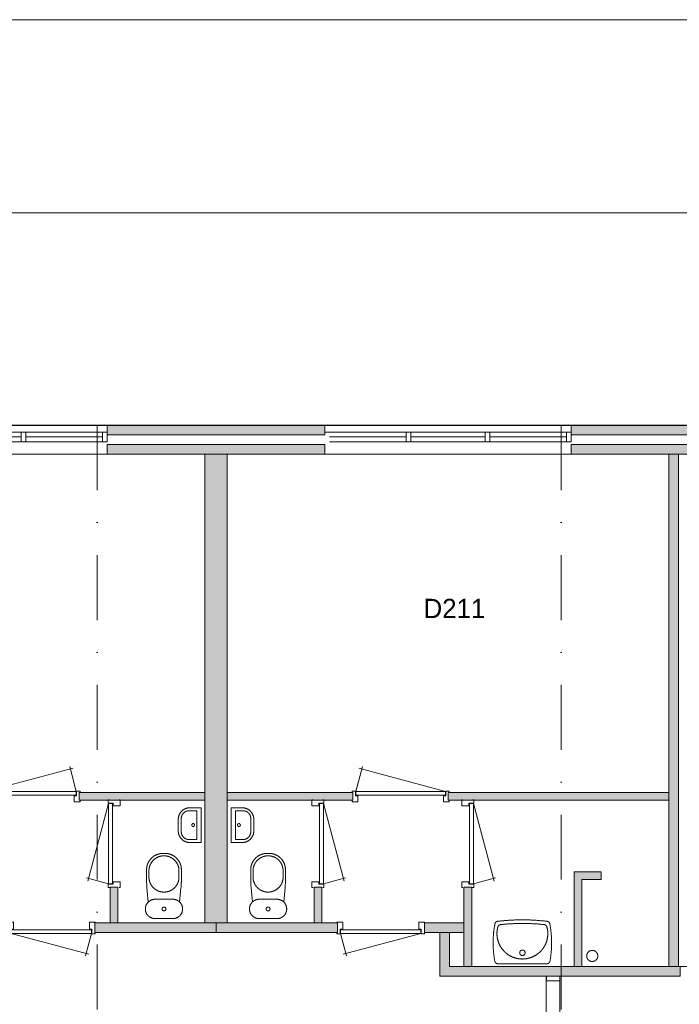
# Model space of a CAD drawing. Header units: millimetres. Extents: x 1701 to 85660, y 0 to 59400.
# Tile 11 of 17: x 16586 to 23409, y 49182 to 59371. Entities that reach past the tile are written whole.
import ezdxf
from ezdxf.enums import TextEntityAlignment as Align
from ezdxf.xclip import XClip

# ---------------------------------------------------------------- set-up
doc = ezdxf.new("R2010")
doc.units = ezdxf.units.MM
doc.header["$PDMODE"] = 3
doc.header["$PDSIZE"] = 1
doc.linetypes.add('DGN1', pattern=[504.6, 0, -504.6])
doc.linetypes.add('DGN4', pattern=[1343.35376, 671.67688, -335.83844, 0, -335.83844])
for name, color, linetype in [('1', 7, 'Continuous'), ('16', 7, 'Continuous'), ('17', 7, 'Continuous'), ('30', 7, 'Continuous'), ('31', 7, 'Continuous'), ('32', 7, 'Continuous'), ('33', 7, 'Continuous'), ('40', 7, 'Continuous'), ('48', 7, 'Continuous'), ('56', 7, 'Continuous'), ('58', 7, 'Continuous'), ('62', 7, 'Continuous')]:
    doc.layers.add(name, color=color, linetype=linetype)
doc.styles.add('dgn003', font='dgn003.shx')
doc.styles.get("Standard").update_dxf_attribs({"font": 'arial.ttf'})
doc.dimstyles.get("Standard").update_dxf_attribs({"dimtxt": 0.18, "dimasz": 0.18, "dimexe": 0.18, "dimexo": 0.0625, "dimgap": 0.09, "dimtad": 0, "dimtih": 1, "dimtoh": 1, "dimdec": 4, "dimzin": 0, "dimdsep": 46, "dimtxsty": 'Standard', "dimcen": 0.09, "dimadec": 0, "dimazin": 0, "dimtfac": 1, "dimtdec": 4, "dimtofl": 0, "dimtmove": 0, "dimatfit": 3, "dimfxl": 1, "dimtolj": 1, "dimtzin": 0, "dimarcsym": 0})

# ---------------------------------------------------------------- blocks, each defined once
blk = doc.blocks.new('930L0943')
at = {"layer": '33', "color": 1, "linetype": 'Continuous', "lineweight": 0}
for p, q in [((38, 98), (936.3100000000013, 338.6999999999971)), ((968, 98), (899.5600000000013, 353.4399999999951))]:
    blk.add_line(p, q, dxfattribs=at)
at = {"layer": '33', "color": 92, "linetype": 'Continuous', "lineweight": 13, "true_color": 0x00e100, "flags": 128}
for points in [[(0, 90), (0, 101), (35, 101), (35, 51), (60, 51), (60, -11), (0, -11), (0, 0)], [(1006, 90), (1006, 101), (971, 101), (971, 51), (946, 51), (946, -11), (1006, -11), (1006, 0)]]:
    blk.add_lwpolyline(points, dxfattribs=at)
at = {"layer": '33', "color": 2, "linetype": 'Continuous', "lineweight": 13, "true_color": 0xf0f000, "flags": 128}
blk.add_lwpolyline([(968, 98), (38, 98), (38, 58), (968, 58), (968, 98)], dxfattribs=at)
blk = doc.blocks.new('CLOS0242')
at = {"layer": '40', "color": 7, "linetype": 'Continuous', "lineweight": 0}
for p, q in [((-1.069999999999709, 670), (0.7900000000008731, 670)), ((-155, 527.7900000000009), (-155, 435.5400000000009)), ((155, 527.7900000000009), (155, 435.8400000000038)), ((-92.5, 220), (92.5, 220))]:
    blk.add_line(p, q, dxfattribs=at)
at = {"layer": '40', "color": 7, "linetype": 'Continuous', "lineweight": 0, "flags": 128}
for points in [[(-175.6699999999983, 338.3000000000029), (-162, 191.9000000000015), (-161.9969817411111, 191.8999723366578, 0.6743332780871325), (-92.49649440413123, 19.99946983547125), (-92.5, 20), (92.5, 20), (92.50350559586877, 19.99946983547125, 0.6743332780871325), (162.003992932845, 191.8999723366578), (162, 191.9000000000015), (175.6700000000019, 338.3000000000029), (175.6706047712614, 338.2957268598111, 0.02328519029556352), (180.0035055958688, 431.2851220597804), (180, 431.2900000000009), (180, 525), (180.0035055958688, 524.9994698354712, 0.414213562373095), (10.00350559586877, 694.9994698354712), (10, 695), (-10, 695), (-9.996494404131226, 694.9994698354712, 0.414213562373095), (-179.9964944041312, 524.9994698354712), (-180, 525), (-180, 431.2900000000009), (-179.9964944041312, 431.2853820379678, 0.02328532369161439), (-175.6699999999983, 338.3000000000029)], [(-161.9965773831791, 191.9003631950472, -0.19450385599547), (-92.49649440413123, 219.9994698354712)], [(92.50350559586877, 219.9994698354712, -0.19450385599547), (162.0035885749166, 191.9003631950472)]]:
    blk.add_lwpolyline(points, format="xyb", dxfattribs=at)
at = {"layer": '40', "color": 7, "linetype": 'Continuous', "lineweight": 0}
blk.add_circle((0.003505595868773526, 119.9994698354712), 20, dxfattribs=at)
for centre, start, end in [((0.003505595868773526, 514.4294698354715), 4.925902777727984, 175.074097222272), ((0.003505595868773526, 450.0094698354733), 184.9263499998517, 355.0736472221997)]:
    blk.add_arc(centre, 155.5746026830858, start, end, dxfattribs=at)
blk = doc.blocks.new('830R10128')
at = {"layer": '33', "color": 1, "linetype": 'Continuous', "lineweight": 0}
for p, q in [((-108, 868), (-322.8199999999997, 66.27999999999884)), ((-108, 38), (-336.869999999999, 99.31999999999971))]:
    blk.add_line(p, q, dxfattribs=at)
at = {"layer": '33', "color": 92, "linetype": 'Continuous', "lineweight": 13, "true_color": 0x00e100, "flags": 128}
for points in [[(-100, 906), (-111, 906), (-111, 871), (-61, 871), (-61, 846), (11, 846), (11, 906), (0, 906)], [(-100, 0), (-111, 0), (-111, 35), (-61, 35), (-61, 60), (11, 60), (11, 0), (0, 0)]]:
    blk.add_lwpolyline(points, dxfattribs=at)
at = {"layer": '33', "color": 2, "linetype": 'Continuous', "lineweight": 13, "true_color": 0xf0f000, "flags": 128}
blk.add_lwpolyline([(-108, 868), (-108, 38), (-68, 38), (-68, 868), (-108, 868)], dxfattribs=at)
blk = doc.blocks.new('830R10129')
at = {"layer": '33', "color": 1, "linetype": 'Continuous', "lineweight": 0}
for p, q in [((-868, -108), (-66.28000000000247, -322.8199999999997)), ((-38, -108), (-99.31999999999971, -336.8700000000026))]:
    blk.add_line(p, q, dxfattribs=at)
at = {"layer": '33', "color": 92, "linetype": 'Continuous', "lineweight": 13, "true_color": 0x00e100, "flags": 128}
for points in [[(-906, -100), (-906, -111), (-871, -111), (-871, -61), (-846, -61), (-846, 11), (-906, 11), (-906, 0)], [(0, -100), (0, -111), (-35, -111), (-35, -61), (-60, -61), (-60, 11), (0, 11), (0, 0)]]:
    blk.add_lwpolyline(points, dxfattribs=at)
at = {"layer": '33', "color": 2, "linetype": 'Continuous', "lineweight": 13, "true_color": 0xf0f000, "flags": 128}
blk.add_lwpolyline([(-868, -108), (-38, -108), (-38, -68), (-868, -68), (-868, -108)], dxfattribs=at)
blk = doc.blocks.new('830R10139')
at = {"layer": '33', "color": 1, "linetype": 'Continuous', "lineweight": 0}
for p, q in [((108, 868), (322.8199999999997, 66.27999999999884)), ((108, 38), (336.869999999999, 99.31999999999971))]:
    blk.add_line(p, q, dxfattribs=at)
at = {"layer": '33', "color": 92, "linetype": 'Continuous', "lineweight": 13, "true_color": 0x00e100, "flags": 128}
for points in [[(100, 906), (111, 906), (111, 871), (61, 871), (61, 846), (-11, 846), (-11, 906), (0, 906)], [(100, 0), (111, 0), (111, 35), (61, 35), (61, 60), (-11, 60), (-11, 0), (0, 0)]]:
    blk.add_lwpolyline(points, dxfattribs=at)
at = {"layer": '33', "color": 2, "linetype": 'Continuous', "lineweight": 13, "true_color": 0xf0f000, "flags": 128}
blk.add_lwpolyline([(108, 868), (108, 38), (68, 38), (68, 868), (108, 868)], dxfattribs=at)
blk = doc.blocks.new('930L0947')
at = {"layer": '33', "color": 1, "linetype": 'Continuous', "lineweight": 0}
for p, q in [((-968, 98), (-899.5600000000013, 353.4399999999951)), ((-38, 98), (-936.3100000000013, 338.6999999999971))]:
    blk.add_line(p, q, dxfattribs=at)
at = {"layer": '33', "color": 92, "linetype": 'Continuous', "lineweight": 13, "true_color": 0x00e100, "flags": 128}
for points in [[(-1006, 90), (-1006, 101), (-971, 101), (-971, 51), (-946, 51), (-946, -11), (-1006, -11), (-1006, 0)], [(0, 90), (0, 101), (-35, 101), (-35, 51), (-60, 51), (-60, -11), (0, -11), (0, 0)]]:
    blk.add_lwpolyline(points, dxfattribs=at)
at = {"layer": '33', "color": 2, "linetype": 'Continuous', "lineweight": 13, "true_color": 0xf0f000, "flags": 128}
blk.add_lwpolyline([(-968, 98), (-38, 98), (-38, 58), (-968, 58), (-968, 98)], dxfattribs=at)
blk = doc.blocks.new('830R10140')
at = {"layer": '33', "color": 1, "linetype": 'Continuous', "lineweight": 0}
for p, q in [((108, 868), (322.8199999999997, 66.27999999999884)), ((108, 38), (336.869999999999, 99.31999999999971))]:
    blk.add_line(p, q, dxfattribs=at)
at = {"layer": '33', "color": 92, "linetype": 'Continuous', "lineweight": 13, "true_color": 0x00e100, "flags": 128}
for points in [[(100, 906), (111, 906), (111, 871), (61, 871), (61, 846), (-11, 846), (-11, 906), (0, 906)], [(100, 0), (111, 0), (111, 35), (61, 35), (61, 60), (-11, 60), (-11, 0), (0, 0)]]:
    blk.add_lwpolyline(points, dxfattribs=at)
at = {"layer": '33', "color": 2, "linetype": 'Continuous', "lineweight": 13, "true_color": 0xf0f000, "flags": 128}
blk.add_lwpolyline([(108, 868), (108, 38), (68, 38), (68, 868), (108, 868)], dxfattribs=at)
blk = doc.blocks.new('CLOS0246')
at = {"layer": '40', "color": 7, "linetype": 'Continuous', "lineweight": 0}
for p, q in [((1.069999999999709, 670), (-0.7900000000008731, 670)), ((-155, 527.7900000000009), (-155, 435.8400000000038)), ((155, 527.7900000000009), (155, 435.5400000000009)), ((92.5, 220), (-92.5, 220))]:
    blk.add_line(p, q, dxfattribs=at)
at = {"layer": '40', "color": 7, "linetype": 'Continuous', "lineweight": 0, "flags": 128}
for points in [[(175.6700000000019, 338.3000000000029), (162, 191.9000000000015), (161.9993770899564, 191.8999723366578, -0.6743332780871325), (92.49888975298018, 19.99946983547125), (92.5, 20), (-92.5, 20), (-92.50111024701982, 19.99946983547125, -0.6743332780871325), (-162.001597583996, 191.8999723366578), (-162, 191.9000000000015), (-175.6699999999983, 338.3000000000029), (-175.6682094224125, 338.2957268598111, -0.02328519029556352), (-180.0011102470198, 431.2851220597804), (-180, 431.2900000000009), (-180, 525), (-180.0011102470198, 524.9994698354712, -0.414213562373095), (-10.00111024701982, 694.9994698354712), (-10, 695), (10, 695), (9.998889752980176, 694.9994698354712, -0.414213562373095), (179.9988897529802, 524.9994698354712), (180, 525), (180, 431.2900000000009), (179.9988897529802, 431.2853820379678, -0.02328532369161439), (175.6700000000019, 338.3000000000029)], [(-155.0011103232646, 527.7882488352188, -0.9175214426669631), (154.9988898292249, 527.7882488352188)], [(154.9987855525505, 436.6494809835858, -0.9175142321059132), (-155.0010053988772, 436.6494734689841)]]:
    blk.add_lwpolyline(points, format="xyb", dxfattribs=at)
at = {"layer": '40', "color": 7, "linetype": 'Continuous', "lineweight": 0}
blk.add_circle((-0.001110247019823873, 119.9994698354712), 20, dxfattribs=at)
for centre, start, end in [((-92.50111024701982, 119.9994698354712), 90, 134.0272833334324), ((92.49888975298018, 119.9994698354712), 45.97271666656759, 90)]:
    blk.add_arc(centre, 99.99999999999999, start, end, dxfattribs=at)
blk = doc.blocks.new('WT0147')
at = {"layer": '40', "color": 7, "linetype": 'Continuous', "lineweight": 0}
blk.add_line((253.1599999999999, 20), (-253.1599999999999, 20), dxfattribs=at)
blk.add_circle((-0.001319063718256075, 133.308109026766), 28.05539163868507, dxfattribs=at)
for centre, radius, start, end in [((765.8116759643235, 236.4983288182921), 1068.364752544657, 169.4486083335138, 190.2016916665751), ((-252.0246462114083, 426.2082318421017), 33, 96.857511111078, 169.6544944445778), ((-0.001319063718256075, -1669.429711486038), 2143.737820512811, 83.142488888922, 96.85750833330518), ((-222.1633387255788, 392.1839101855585), 33, 96.04175833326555, 164.8666611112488), ((-0.001319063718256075, -1706.829711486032), 2143.737820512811, 83.95824166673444, 96.04175833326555), ((222.1607005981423, 392.1839101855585), 33, 15.13333888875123, 83.95824166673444), ((252.0220080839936, 426.2082318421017), 33, 10.34550833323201, 83.14249166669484), ((-765.8143140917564, 236.4983288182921), 1068.36475254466, 349.7983083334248, 10.55139166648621), ((-0.001319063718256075, 332.1012908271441), 263.1431818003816, 164.8666611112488, 15.13333888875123), ((-253.1642489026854, 53.00810902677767), 33, 190.0026666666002, 270), ((253.1616107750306, 53.00810902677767), 33, 270, 349.9973333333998)]:
    blk.add_arc(centre, radius, start, end, dxfattribs=at)
blk = doc.blocks.new('830R10144')
at = {"layer": '33', "color": 1, "linetype": 'Continuous', "lineweight": 0}
for p, q in [((38, -108), (99.31999999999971, -336.8700000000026)), ((868, -108), (66.28000000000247, -322.8199999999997))]:
    blk.add_line(p, q, dxfattribs=at)
at = {"layer": '33', "color": 92, "linetype": 'Continuous', "lineweight": 13, "true_color": 0x00e100, "flags": 128}
for points in [[(0, -100), (0, -111), (35, -111), (35, -61), (60, -61), (60, 11), (0, 11), (0, 0)], [(906, -100), (906, -111), (871, -111), (871, -61), (846, -61), (846, 11), (906, 11), (906, 0)]]:
    blk.add_lwpolyline(points, dxfattribs=at)
at = {"layer": '33', "color": 2, "linetype": 'Continuous', "lineweight": 13, "true_color": 0xf0f000, "flags": 128}
blk.add_lwpolyline([(868, -108), (38, -108), (38, -68), (868, -68), (868, -108)], dxfattribs=at)
blk = doc.blocks.new('FT0146')
at = {"layer": '40', "color": 7, "linetype": 'Continuous', "lineweight": 0}
for p, q in [((-64.63000000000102, 148.8900000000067), (-143.9799999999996, 148.8900000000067)), ((-64.63000000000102, -148.8899999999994), (-64.63000000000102, 148.8900000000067)), ((-20, -180), (-20, 180)), ((-135.0900000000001, -180), (-20, -180))]:
    blk.add_line(p, q, dxfattribs=at)
at = {"layer": '40', "color": 7, "linetype": 'Continuous', "lineweight": 0, "flags": 128}
for points in [[(-255.0861231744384, 60.00261425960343, -0.414213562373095), (-135.0861231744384, 180.0026142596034)], [(-223.9761231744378, 68.89261425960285, -0.414213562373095), (-143.9761231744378, 148.8926142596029)]]:
    blk.add_lwpolyline(points, format="xyb", dxfattribs=at)
for points in [[(-20, 180), (-135.0900000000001, 180)], [(-255.0900000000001, 60), (-255.0900000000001, -60)], [(-223.9799999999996, 68.8900000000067), (-223.9799999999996, -68.88999999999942)], [(-143.9799999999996, -148.8899999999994), (-64.63000000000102, -148.8899999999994)]]:
    blk.add_lwpolyline(points, dxfattribs=at)
at = {"layer": '40', "color": 7, "linetype": 'Continuous', "lineweight": 0}
blk.add_circle((-101.1331453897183, 0.9488904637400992), 15.1404192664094, dxfattribs=at)
for centre, radius in [((-135.0861231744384, -59.99738574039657), 120), ((-143.9761231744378, -68.88738574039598), 80)]:
    blk.add_arc(centre, radius, 180, 270, dxfattribs=at)
blk = doc.blocks.new('FT0147')
at = {"layer": '40', "color": 7, "linetype": 'Continuous', "lineweight": 0}
for p, q in [((20, -180), (20, 180)), ((64.62999999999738, -148.8899999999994), (64.62999999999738, 148.8900000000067)), ((64.62999999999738, 148.8900000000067), (143.9799999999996, 148.8900000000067)), ((135.0899999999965, -180), (20, -180))]:
    blk.add_line(p, q, dxfattribs=at)
at = {"layer": '40', "color": 7, "linetype": 'Continuous', "lineweight": 0, "flags": 128}
for points in [[(20, 180), (135.0899999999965, 180)], [(223.9799999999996, 68.8900000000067), (223.9799999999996, -68.88999999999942)], [(255.0899999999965, 60), (255.0899999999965, -60)], [(143.9799999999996, -148.8899999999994), (64.62999999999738, -148.8899999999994)]]:
    blk.add_lwpolyline(points, dxfattribs=at)
for points in [[(255.0885185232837, -59.99738574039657, -0.414213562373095), (135.0885185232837, -179.9973857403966)], [(223.9785185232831, -68.88738574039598, -0.414213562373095), (143.9785185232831, -148.887385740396)]]:
    blk.add_lwpolyline(points, format="xyb", dxfattribs=at)
at = {"layer": '40', "color": 7, "linetype": 'Continuous', "lineweight": 0}
blk.add_circle((101.1355407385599, 0.9488904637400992), 15.1404192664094, dxfattribs=at)
for centre, radius in [((135.0885185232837, 60.00261425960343), 120), ((143.9785185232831, 68.89261425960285), 80)]:
    blk.add_arc(centre, radius, 0, 90, dxfattribs=at)
blk = doc.blocks.new('_DotSmall')
at = {"color": 0, "linetype": 'ByBlock', "const_width": 0.5}
blk.add_lwpolyline([(-0.0625, 0, 1), (0.0625, 0, 1)], format="xyb", close=True, dxfattribs=at)
blk = doc.blocks.new('*D15478')
at = {"layer": '58', "color": 3, "linetype": 'Continuous', "lineweight": 0, "transparency": 16777216}
blk.add_line((21004.76, 50907.77), (23554.76, 50907.77), dxfattribs=at)
at = {"layer": 'Defpoints', "color": 0, "linetype": 'Continuous', "transparency": 16777216}
for p in [(23554.76, 50907.77), (21004.76, 48907.77), (23554.76, 48907.77)]:
    blk.add_point(p, dxfattribs=at)
at = {"layer": '58', "color": 3, "linetype": 'Continuous', "lineweight": 0, "transparency": 16777216, "xscale": 1080, "yscale": 1080, "zscale": 1080, "rotation": 180}
blk.add_blockref('_DotSmall', (21004.76, 50907.77), dxfattribs=at)
at = {"layer": '58', "color": 3, "linetype": 'Continuous', "lineweight": 0, "transparency": 16777216, "xscale": 1080, "yscale": 1080, "zscale": 1080}
blk.add_blockref('_DotSmall', (23554.76, 50907.77), dxfattribs=at)
at = {"layer": '58', "color": 3, "linetype": 'Continuous', "lineweight": 0, "transparency": 16777216, "insert": (22279.76, 51109.88459754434), "char_height": 200, "attachment_point": 5, "style": 'dgn003'}
blk.add_mtext('\\A1;2550', dxfattribs=at)
blk = doc.blocks.new('*D15480')
at = {"layer": '58', "color": 3, "linetype": 'Continuous', "lineweight": 0, "transparency": 16777216}
blk.add_line((25804.76, 50907.77), (28354.76, 50907.77), dxfattribs=at)
at = {"layer": 'Defpoints', "color": 0, "linetype": 'Continuous', "transparency": 16777216}
for p in [(28354.76, 50907.77), (25804.76, 48907.77), (28354.76, 48907.77)]:
    blk.add_point(p, dxfattribs=at)
at = {"layer": '58', "color": 3, "linetype": 'Continuous', "lineweight": 0, "transparency": 16777216, "xscale": 1080, "yscale": 1080, "zscale": 1080, "rotation": 180}
blk.add_blockref('_DotSmall', (25804.76, 50907.77), dxfattribs=at)
at = {"layer": '58', "color": 3, "linetype": 'Continuous', "lineweight": 0, "transparency": 16777216, "xscale": 1080, "yscale": 1080, "zscale": 1080}
blk.add_blockref('_DotSmall', (28354.76, 50907.77), dxfattribs=at)
at = {"layer": '58', "color": 3, "linetype": 'Continuous', "lineweight": 0, "transparency": 16777216, "insert": (27079.76, 51109.88459754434), "char_height": 200, "attachment_point": 5, "style": 'dgn003'}
blk.add_mtext('\\A1;2550', dxfattribs=at)
blk = doc.blocks.new('*D15481')
at = {"layer": '58', "color": 3, "linetype": 'Continuous', "lineweight": 0, "transparency": 16777216}
blk.add_line((25804.76, 50907.77), (23554.76, 50907.77), dxfattribs=at)
at = {"layer": 'Defpoints', "color": 0, "linetype": 'Continuous', "transparency": 16777216}
for p in [(23554.76, 50907.77), (23554.76, 48907.77), (25804.76, 48907.77)]:
    blk.add_point(p, dxfattribs=at)
at = {"layer": '58', "color": 3, "linetype": 'Continuous', "lineweight": 0, "transparency": 16777216, "xscale": 1080, "yscale": 1080, "zscale": 1080, "rotation": 180}
blk.add_blockref('_DotSmall', (23554.76, 50907.77), dxfattribs=at)
at = {"layer": '58', "color": 3, "linetype": 'Continuous', "lineweight": 0, "transparency": 16777216, "xscale": 1080, "yscale": 1080, "zscale": 1080}
blk.add_blockref('_DotSmall', (25804.76, 50907.77), dxfattribs=at)
at = {"layer": '58', "color": 3, "linetype": 'Continuous', "lineweight": 0, "transparency": 16777216, "insert": (24679.76, 51109.88459754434), "char_height": 200, "attachment_point": 5, "style": 'dgn003'}
blk.add_mtext('\\A1;2250', dxfattribs=at)
blk = doc.blocks.new('*D15483')
at = {"layer": '58', "color": 3, "linetype": 'Continuous', "lineweight": 0, "transparency": 16777216}
blk.add_line((30604.76, 50907.77), (28354.76, 50907.77), dxfattribs=at)
at = {"layer": 'Defpoints', "color": 0, "linetype": 'Continuous', "transparency": 16777216}
for p in [(28354.76, 50907.77), (28354.76, 48907.77), (30604.76, 48907.77)]:
    blk.add_point(p, dxfattribs=at)
at = {"layer": '58', "color": 3, "linetype": 'Continuous', "lineweight": 0, "transparency": 16777216, "xscale": 1080, "yscale": 1080, "zscale": 1080, "rotation": 180}
blk.add_blockref('_DotSmall', (28354.76, 50907.77), dxfattribs=at)
at = {"layer": '58', "color": 3, "linetype": 'Continuous', "lineweight": 0, "transparency": 16777216, "xscale": 1080, "yscale": 1080, "zscale": 1080}
blk.add_blockref('_DotSmall', (30604.76, 50907.77), dxfattribs=at)
at = {"layer": '58', "color": 3, "linetype": 'Continuous', "lineweight": 0, "transparency": 16777216, "insert": (29479.76, 51109.88459754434), "char_height": 200, "attachment_point": 5, "style": 'dgn003'}
blk.add_mtext('\\A1;2250', dxfattribs=at)
blk = doc.blocks.new('A3')
at = {"layer": '1', "color": 1, "linetype": 'Continuous', "lineweight": 0}
blk.add_line((83959.61, 59371.44), (0, 59371.44), dxfattribs=at)
at = {"layer": '1', "color": 5, "linetype": 'Continuous', "lineweight": 0, "flags": 128}
blk.add_lwpolyline([(1999.05, 1999.03), (81960.56999999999, 1999.03), (81960.56999999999, 57372.39), (1999.05, 57372.39), (1999.05, 1999.03)], dxfattribs=at)
blk = doc.blocks.new('AnonymousCell54')
at = {"color": 1, "linetype": 'Continuous', "lineweight": 0}
blk.add_blockref('A3', (-41979.8, -29685.71), dxfattribs=at)
blk = doc.blocks.new('50E03_329_B02 - Default')
at = {"layer": '16'}
for points in [[(25804.76, 48807.77), (23554.76, 48807.77), (23554.76, 48907.77), (25804.76, 48907.77)], [(30604.76, 48807.77), (28354.76, 48807.77), (28354.76, 48907.77), (30604.76, 48907.77)]]:
    blk.add_hatch(color=7, dxfattribs=at).paths.add_polyline_path(points)
at = {"layer": '62'}
for color, points in [(9, [(25804.76, 48607.77), (23554.76, 48607.77), (23554.76, 48707.77), (25804.76, 48707.77)]), (9, [(30604.76, 48607.77), (28354.76, 48607.77), (28354.76, 48707.77), (30604.76, 48707.77)]), (9, [(24564.76, 48607.77), (24794.76, 48607.77), (24794.76, 43757.77), (24564.76, 43757.77)]), (9, [(29364.76, 48607.77), (29464.76, 48607.77), (29464.76, 43307.77), (29364.76, 43307.77)]), (9, [(23264.76, 45027.77), (24564.76, 45027.77), (24564.76, 45107.77), (23264.76, 45107.77)]), (9, [(26094.76, 45027.77), (24794.76, 45027.77), (24794.76, 45107.77), (26094.76, 45107.77)]), (9, [(29364.76, 45027.77), (27079.76, 45027.77), (27079.76, 45107.77), (29364.76, 45107.77)]), (9, [(28664.76, 44207.77), (28664.76, 44287.77), (28384.76, 44287.77), (28384.76, 43307.77), (28464.76, 43307.77), (28464.76, 44207.77)]), (9, [(23584.76, 44127.77), (23664.76, 44127.77), (23664.76, 43757.77), (23584.76, 43757.77)]), (9, [(25774.76, 44127.77), (25694.76, 44127.77), (25694.76, 43757.77), (25774.76, 43757.77)]), (9, [(27324.76, 44127.77), (27244.76, 44127.77), (27244.76, 43307.77), (27324.76, 43307.77)]), (7, [(23424.76, 43757.77), (24679.76, 43757.77), (24679.76, 43657.77), (23424.76, 43657.77)]), (7, [(25934.76, 43757.77), (24679.76, 43757.77), (24679.76, 43657.77), (25934.76, 43657.77)]), (7, [(27244.76, 43757.77), (26834.76, 43757.77), (26834.76, 43657.77), (27244.76, 43657.77)]), (7, [(29479.76, 43207.77), (29479.76, 43307.77), (27094.76, 43307.77), (27094.76, 43657.77), (26994.76, 43657.77), (26994.76, 43207.77)])]:
    blk.add_hatch(color=color, dxfattribs=at).paths.add_polyline_path(points)
at = {"layer": '16', "color": 92, "linetype": 'Continuous', "lineweight": 0, "true_color": 0x00e100, "flags": 128}
for points in [[(25804.76, 48807.77), (23554.76, 48807.77), (23554.76, 48907.77), (25804.76, 48907.77), (25804.76, 48807.77)], [(30604.76, 48807.77), (28354.76, 48807.77), (28354.76, 48907.77), (30604.76, 48907.77), (30604.76, 48807.77)], [(25804.76, 48607.77), (23554.76, 48607.77), (23554.76, 48707.77), (25804.76, 48707.77), (25804.76, 48607.77)], [(30604.76, 48607.77), (28354.76, 48607.77), (28354.76, 48707.77), (30604.76, 48707.77), (30604.76, 48607.77)], [(24564.76, 45027.77), (23264.76, 45027.77), (23264.76, 45107.77), (24564.76, 45107.77), (24564.76, 45027.77)], [(24794.76, 45027.77), (26094.76, 45027.77), (26094.76, 45107.77), (24794.76, 45107.77), (24794.76, 45027.77)], [(27079.76, 45027.77), (29364.76, 45027.77), (29364.76, 45107.77), (27079.76, 45107.77), (27079.76, 45027.77)], [(28464.76, 43307.77), (28464.76, 44207.77), (28664.76, 44207.77), (28664.76, 44287.77), (28384.76, 44287.77), (28384.76, 43307.77), (28464.76, 43307.77)], [(23584.76, 43757.77), (23664.76, 43757.77), (23664.76, 44127.77), (23584.76, 44127.77), (23584.76, 43757.77)], [(25774.76, 43757.77), (25694.76, 43757.77), (25694.76, 44127.77), (25774.76, 44127.77), (25774.76, 43757.77)], [(27324.76, 43307.77), (27244.76, 43307.77), (27244.76, 44127.77), (27324.76, 44127.77), (27324.76, 43307.77)], [(23424.76, 43657.77), (24679.76, 43657.77), (24679.76, 43757.77), (23424.76, 43757.77), (23424.76, 43657.77)], [(25934.76, 43657.77), (24679.76, 43657.77), (24679.76, 43757.77), (25934.76, 43757.77), (25934.76, 43657.77)], [(27244.76, 43657.77), (26834.76, 43657.77), (26834.76, 43757.77), (27244.76, 43757.77), (27244.76, 43657.77)], [(29479.76, 43207.77), (26994.76, 43207.77), (26994.76, 43657.77), (27094.76, 43657.77), (27094.76, 43307.77), (29479.76, 43307.77), (29479.76, 43207.77)]]:
    blk.add_lwpolyline(points, dxfattribs=at)
at = {"layer": '16', "color": 7, "linetype": 'Continuous', "lineweight": 0, "flags": 128}
for points in [[(25804.76, 48807.77), (23554.76, 48807.77), (23554.76, 48907.77), (25804.76, 48907.77), (25804.76, 48807.77)], [(30604.76, 48807.77), (28354.76, 48807.77), (28354.76, 48907.77), (30604.76, 48907.77), (30604.76, 48807.77)]]:
    blk.add_lwpolyline(points, dxfattribs=at)
at = {"layer": '17', "color": 92, "linetype": 'Continuous', "lineweight": 0, "true_color": 0x00e100}
blk.add_line((29464.76, 48607.77), (29464.76, 43307.77), dxfattribs=at)
at = {"layer": '17', "color": 92, "linetype": 'Continuous', "lineweight": 0, "true_color": 0x00e100, "flags": 128}
for points in [[(24794.76, 43757.77), (24564.76, 43757.77), (24564.76, 48607.77), (24794.76, 48607.77), (24794.76, 43757.77)], [(29594.76, 43307.77), (29364.76, 43307.77), (29364.76, 48607.77), (29594.76, 48607.77), (29594.76, 43307.77)]]:
    blk.add_lwpolyline(points, dxfattribs=at)
at = {"layer": '30', "color": 3, "linetype": 'Continuous', "lineweight": 0}
for p, q in [((21004.76, 48907.77), (23554.76, 48907.77)), ((28354.76, 48907.77), (25804.76, 48907.77)), ((21004.76, 48607.77), (23554.76, 48607.77)), ((28354.76, 48607.77), (25804.76, 48607.77))]:
    blk.add_line(p, q, dxfattribs=at)
at = {"layer": '31', "color": 3, "linetype": 'Continuous', "lineweight": 0}
for p, q in [((28096.61, 43207.77), (28096.61, 41607.77)), ((28236.61, 43207.77), (28236.61, 41607.77))]:
    blk.add_line(p, q, dxfattribs=at)
at = {"layer": '32', "color": 3, "linetype": 'Continuous', "lineweight": 0}
for p, q in [((21054.76, 48837.77), (23554.76, 48837.77)), ((28304.76, 48837.77), (25804.76, 48837.77)), ((28304.76, 48737.77), (28304.76, 48837.77)), ((23504.76, 48737.77), (21054.76, 48737.77)), ((21896.43, 48787.77), (22663.1, 48787.77)), ((22713.1, 48787.77), (23504.76, 48787.77)), ((26646.42, 48787.77), (25854.76, 48787.77)), ((25854.76, 48737.77), (28304.76, 48737.77)), ((27463.09, 48787.77), (26696.42, 48787.77)), ((28304.76, 48787.77), (27513.09, 48787.77))]:
    blk.add_line(p, q, dxfattribs=at)
at = {"layer": '32', "color": 3, "linetype": 'Continuous', "lineweight": 0, "flags": 128}
for points in [[(22663.1, 48837.77), (22713.1, 48837.77), (22713.1, 48737.77), (22663.1, 48737.77), (22663.1, 48837.77)], [(23504.76, 48837.77), (23554.76, 48837.77), (23554.76, 48737.77), (23504.76, 48737.77), (23504.76, 48837.77)], [(26696.42, 48837.77), (26646.42, 48837.77), (26646.42, 48737.77), (26696.42, 48737.77), (26696.42, 48837.77)], [(27513.09, 48837.77), (27463.09, 48837.77), (27463.09, 48737.77), (27513.09, 48737.77), (27513.09, 48837.77)], [(28354.76, 48837.77), (28304.76, 48837.77), (28304.76, 48737.77), (28354.76, 48737.77), (28354.76, 48837.77)], [(28236.61, 43207.77), (28236.61, 43157.77), (28097.61, 43157.77), (28097.61, 43207.77), (28236.61, 43207.77)]]:
    blk.add_lwpolyline(points, dxfattribs=at)
at = {"layer": '40', "color": 3, "linetype": 'Continuous', "lineweight": 0}
blk.add_circle((28571.51992692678, 43416.36977885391), 57.45999999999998, dxfattribs=at)
at = {"layer": '56', "color": 3, "linetype": 'DGN4', "lineweight": 0}
for p, q in [((23449.76, 50407.77), (23449.76, 1494.98)), ((28249.76, 50407.77), (28249.76, 1494.98))]:
    blk.add_line(p, q, dxfattribs=at)
at = {"layer": '58', "color": 3, "linetype": 'DGN1', "lineweight": 0}
for p, q in [((23554.76, 50907.77), (23554.76, 48907.77)), ((25804.76, 50907.77), (25804.76, 48907.77)), ((28354.76, 50907.77), (28354.76, 48907.77))]:
    blk.add_line(p, q, dxfattribs=at)
at = {"layer": '62', "color": 9, "linetype": 'Continuous', "lineweight": 0, "flags": 128}
for points in [[(25804.76, 48607.77), (23554.76, 48607.77), (23554.76, 48707.77), (25804.76, 48707.77), (25804.76, 48607.77)], [(30604.76, 48607.77), (28354.76, 48607.77), (28354.76, 48707.77), (30604.76, 48707.77), (30604.76, 48607.77)], [(24564.76, 48607.77), (24794.76, 48607.77), (24794.76, 43757.77), (24564.76, 43757.77), (24564.76, 48607.77)], [(29364.76, 48607.77), (29464.76, 48607.77), (29464.76, 43307.77), (29364.76, 43307.77), (29364.76, 48607.77)], [(23264.76, 45027.77), (24564.76, 45027.77), (24564.76, 45107.77), (23264.76, 45107.77), (23264.76, 45027.77)], [(26094.76, 45027.77), (24794.76, 45027.77), (24794.76, 45107.77), (26094.76, 45107.77), (26094.76, 45027.77)], [(29364.76, 45027.77), (27079.76, 45027.77), (27079.76, 45107.77), (29364.76, 45107.77), (29364.76, 45027.77)], [(28664.76, 44207.77), (28664.76, 44287.77), (28384.76, 44287.77), (28384.76, 43307.77), (28464.76, 43307.77), (28464.76, 44207.77), (28664.76, 44207.77)], [(23584.76, 44127.77), (23664.76, 44127.77), (23664.76, 43757.77), (23584.76, 43757.77), (23584.76, 44127.77)], [(25774.76, 44127.77), (25694.76, 44127.77), (25694.76, 43757.77), (25774.76, 43757.77), (25774.76, 44127.77)], [(27324.76, 44127.77), (27244.76, 44127.77), (27244.76, 43307.77), (27324.76, 43307.77), (27324.76, 44127.77)]]:
    blk.add_lwpolyline(points, dxfattribs=at)
at = {"layer": '62', "color": 7, "linetype": 'Continuous', "lineweight": 0, "flags": 128}
for points in [[(23424.76, 43757.77), (24679.76, 43757.77), (24679.76, 43657.77), (23424.76, 43657.77), (23424.76, 43757.77)], [(25934.76, 43757.77), (24679.76, 43757.77), (24679.76, 43657.77), (25934.76, 43657.77), (25934.76, 43757.77)], [(27244.76, 43757.77), (26834.76, 43757.77), (26834.76, 43657.77), (27244.76, 43657.77), (27244.76, 43757.77)], [(29479.76, 43207.77), (29479.76, 43307.77), (27094.76, 43307.77), (27094.76, 43657.77), (26994.76, 43657.77), (26994.76, 43207.77), (29479.76, 43207.77)]]:
    blk.add_lwpolyline(points, dxfattribs=at)
at = {"color": 7, "linetype": 'Continuous', "lineweight": 0}
for name, p in [('930L0943', (22266.53, 45021.8)), ('930L0947', (27092.99, 45021.8)), ('830R10128', (23676.36, 44124.68)), ('FT0146', (24544.33, 44769.81)), ('FT0147', (24815.19, 44769.81)), ('830R10140', (25683.16, 44124.68)), ('830R10139', (27234.58, 44124.69)), ('CLOS0242', (24141.25, 43782.67)), ('CLOS0246', (25218.27, 43782.67)), ('830R10129', (23429.47, 43755.87)), ('830R10144', (25930.05, 43755.87)), ('WT0147', (27848.9, 43315.63))]:
    blk.add_blockref(name, p, dxfattribs=at)
at = {"layer": '48', "color": 7, "linetype": 'Continuous', "lineweight": 0, "style": 'dgn003'}
blk.add_text('D211', height=199.99998, dxfattribs=at).set_placement((27146.07996, 47011.97999), align=Align.MIDDLE_CENTER)
at = {"layer": '58', "color": 3, "linetype": 'Continuous', "lineweight": 0}
for base, p1, p2, picture, middle in [((23554.76, 50907.77), (21004.76, 48907.77), (23554.76, 48907.77), '*D15478', (22279.76, 51109.88459754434)), ((23554.76, 50907.77), (25804.76, 48907.77), (23554.76, 48907.77), '*D15481', (24679.76, 51109.88459754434)), ((28354.76, 50907.77), (25804.76, 48907.77), (28354.76, 48907.77), '*D15480', (27079.76, 51109.88459754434)), ((28354.76, 50907.77), (30604.76, 48907.77), (28354.76, 48907.77), '*D15483', (29479.76, 51109.88459754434))]:
    dim = blk.add_linear_dim(base=base, p1=p1, p2=p2, dimstyle='Standard', override={"dimscale": 1, "dimtxt": 200, "dimasz": 1080, "dimexe": 0, "dimexo": 0, "dimgap": 100, "dimtad": 1, "dimjust": 0, "dimtih": 0, "dimtoh": 0, "dimdec": 0, "dimlfac": 1, "dimzin": 11, "dimdsep": 46, "dimlunit": 2, "dimpost": '<>', "dimtxsty": 'dgn003', "dimblk1": 'DotSmall', "dimblk2": 'DotSmall', "dimsah": 1, "dimcen": 0, "dimse1": 1, "dimse2": 1, "dimclrd": 3, "dimclre": 3, "dimclrt": 3, "dimtol": 0, "dimtix": 1, "dimtofl": 1, "dimatfit": 3, "dimfrac": 1, "dimtolj": 1, "dimlwd": 0, "dimlwe": 0}, dxfattribs=at)
    dim.commit()
    dim.dimension.update_dxf_attribs({"geometry": picture, "text_midpoint": middle})

msp = doc.modelspace()

# ---------------------------------------------------------------- block references
at = {"color": 1, "linetype": 'Continuous', "lineweight": 0}
msp.add_blockref('AnonymousCell54', (43680.57, 29685.71), dxfattribs=at)
ref = msp.add_blockref('50E03_329_B02 - Default', (-6062.84, 6266.16))
XClip(ref).set_block_clipping_path([(50064.759999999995, 48907.770000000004), (50064.759999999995, 2907.7700000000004), (36045.31, 2907.7700000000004), (36045.31, 35360), (9749.79, 35360), (9749.790000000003, 48907.770000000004)])

doc.saveas('drawing.dxf')
